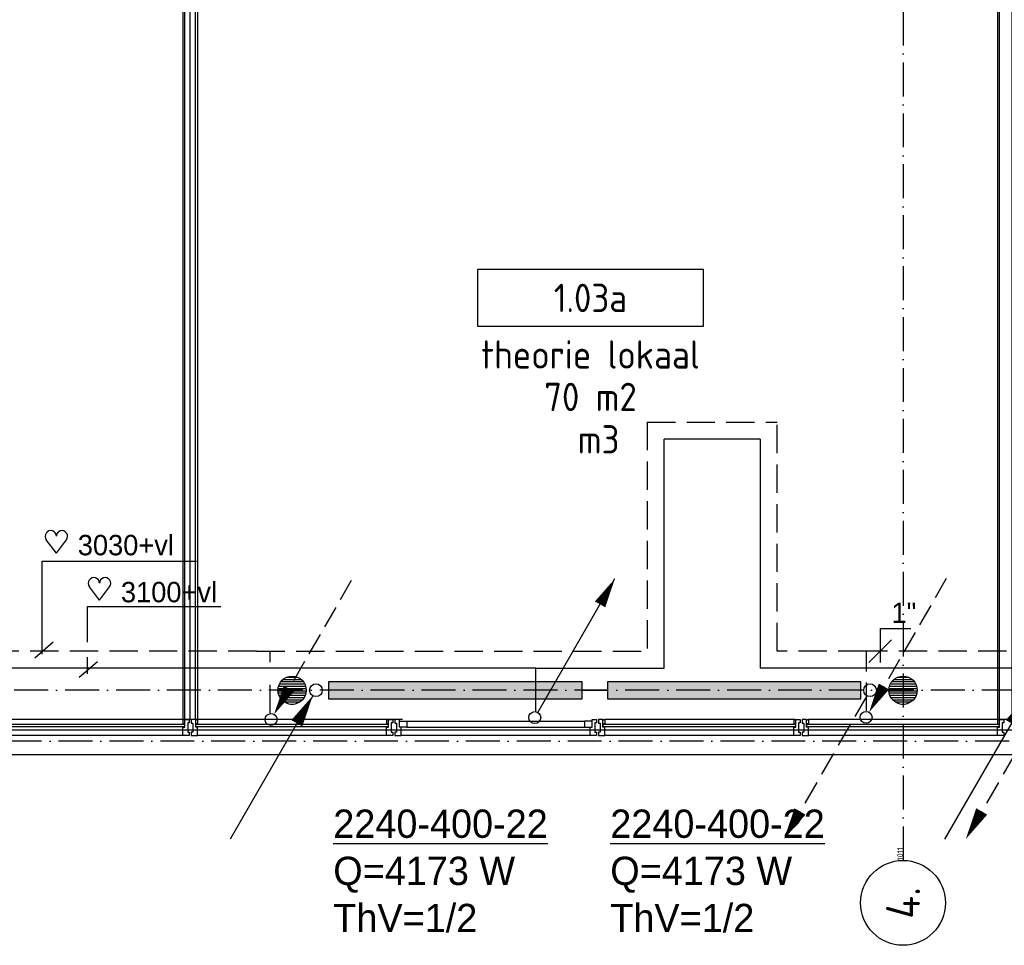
# Model space of a CAD drawing. Extents: x -41378 to 114803, y -24080 to 82188.
# Tile 122 of 137: x 82683 to 91386, y 42823 to 51002. Entities that reach past the tile are written whole.
import ezdxf
from ezdxf.enums import TextEntityAlignment as Align

# ---------------------------------------------------------------- set-up
doc = ezdxf.new("R2010")
doc.units = 0
doc.header["$LTSCALE"] = 50
for name, pattern in [('2322107', [2000, 1000, 1000]), ('2322108', [7, 5, -2]), ('DASHDOT', [9, 6, -1.5, 0, -1.5])]:
    doc.linetypes.add(name, pattern=pattern)
doc.layers.get('0').update_dxf_attribs({"linetype": 'CONTINUOUS'})
for name, color, linetype in [('AL$7----_STRAMIEN', 1, 'DASHDOT'), ('AL21----_BUITENWAND', 4, 'CONTINUOUS'), ('AL22----_BINNENWAND', 7, 'CONTINUOUS'), ('AL28----_KONSTRUKTIE', 3, 'CONTINUOUS'), ('AL31----_BUITENKOZ', 7, 'CONTINUOUS'), ('ALN-----_BLOCKNAAM', 2, 'CONTINUOUS'), ('ALXAA---_GEWBETON', 12, 'CONTINUOUS'), ('ALXOU---_GLAS', 7, 'CONTINUOUS'), ('GEBOUWLABEL', 4, 'CONTINUOUS'), ('INHOUD', 7, 'CONTINUOUS'), ('OMSCHRIJVING', 7, 'CONTINUOUS'), ('OPPERVLAK', 7, 'CONTINUOUS'), ('VOLGNUMMER', 7, 'CONTINUOUS'), ('WI561---', 1, 'CONTINUOUS'), ('WL561---', 4, 'CONTINUOUS'), ('WL561---_AANVOER', 4, 'CONTINUOUS'), ('WL561---_RETOUR', 4, 'CONTINUOUS'), ('WM561---', 1, 'CONTINUOUS'), ('WM570---', 1, 'CONTINUOUS')]:
    doc.layers.add(name, color=color, linetype=linetype)
doc.layers.get('0').freeze()
doc.styles.add('BURO-018', font='BUROFONT.shx', dxfattribs={"height": 90})
doc.styles.add('BURO-025', font='BUROFONT.shx', dxfattribs={"height": 250})
doc.styles.get("Standard").update_dxf_attribs({"font": 'ISOCP'})

# ---------------------------------------------------------------- blocks, each defined once
blk = doc.blocks.new('1011')
at = {"layer": 'AL$7----_STRAMIEN', "color": 7, "linetype": 'CONTINUOUS'}
blk.add_circle((-750, 0), 750, dxfattribs=at)
at = {"layer": 'ALN-----_BLOCKNAAM', "linetype": 'CONTINUOUS'}
blk.add_text('1011', height=100, dxfattribs=at).set_placement((0, 0))
blk = doc.blocks.new('LDV3108')
at = {"color": 0, "linetype": 'CONTINUOUS'}
for p, q in [((6.75, 11.691), (5.813, 10.068)), ((5.438, 9.418), (4.5, 7.794)), ((4.125, 7.145), (3.188, 5.521)), ((2.813, 4.871), (1.875, 3.248)), ((1.5, 2.598), (0.563, 0.974))]:
    blk.add_line(p, q, dxfattribs=at)
blk.add_lwpolyline([(0.25, 0.433, 0, 1, 0), (1.5, 2.598, 1, 1, 0)], format="xyseb", dxfattribs=at)
blk.add_circle((0, 0), 0.5, dxfattribs=at)
blk = doc.blocks.new('LDV1107')
at = {"color": 0, "linetype": 'CONTINUOUS'}
blk.add_line((0.25, 0.433), (6.75, 11.691), dxfattribs=at)
blk.add_lwpolyline([(6.75, 11.691, 0, 1, 0), (5.5, 9.526, 1, 1, 0)], format="xyseb", dxfattribs=at)
blk.add_circle((0, 0), 0.5, dxfattribs=at)
blk = doc.blocks.new('*U321', base_point=(90289.2, 45421.8))
at = {"color": 0, "linetype": 'CONTINUOUS'}
for p, q in [((90289.2, 45621.8), (90289.2, 45321.8)), ((90289.2, 45621.8), (90559.2, 45621.8)), ((90389.2, 45521.8), (90189.2, 45321.8))]:
    blk.add_line(p, q, dxfattribs=at)
at = {"color": 0, "linetype": 'CONTINUOUS', "style": 'BURO-018'}
blk.add_text('1"', height=180, dxfattribs=at).set_placement((90389.2, 45671.8))
blk = doc.blocks.new('HART')
at = {"color": 1}
for q in [(-39.7, 52.4), (39.7, 52.4)]:
    blk.add_line((0, 0), q, dxfattribs=at)
for centre, start, end in [((-22.1, 65.7), 0, 217.1867), ((22.1, 65.7), 322.8133, 180)]:
    blk.add_arc(centre, 22.1, start, end, dxfattribs=at)
blk = doc.blocks.new('GEBOUWLABEL')
at = {"layer": 'VOLGNUMMER'}
blk.add_lwpolyline([(-4, -1), (4, -1), (4, 1), (-4, 1)], close=True, dxfattribs=at)
at = {"color": 0, "linetype": 'BYBLOCK', "flags": 1}
for tag, p in [('OPPERVLAKTESOORT', (0.5, 8)), ('TERREIN', (0.5, 6.5)), ('GEBOUW', (0.5, 5)), ('GEBRUIKSFUNCTIE', (0.5, 3.5)), ('BOUWLAAG', (0.5, 2))]:
    blk.add_attdef(tag, text='', height=1, dxfattribs=at).set_placement(p, align=Align.MIDDLE_CENTER)
blk = doc.blocks.new('LDV4107')
at = {"color": 0, "linetype": 'CONTINUOUS'}
blk.add_line((-0.25, -0.433), (-6.75, -11.691), dxfattribs=at)
blk.add_lwpolyline([(-0.25, -0.433, 0, 1, 0), (-1.5, -2.598, 1, 1, 0)], format="xyseb", dxfattribs=at)
blk.add_circle((0, 0), 0.5, dxfattribs=at)
blk = doc.blocks.new('2322401')
at = {"color": 0, "linetype": 'CONTINUOUS'}
for p, q in [((-0.5, 0.5, 1), (-0.5, 0.5)), ((-0.5, 0.5, 1), (-0.5, -0.5, 1)), ((0.5, 0.5, 1), (-0.5, 0.5, 1)), ((0.5, 0.5), (-0.5, 0.5)), ((-0.5, 0.5), (-0.5, -0.5)), ((0.5, 0.5, 1), (0.5, 0.5)), ((0.5, -0.5, 1), (0.5, 0.5, 1)), ((0.5, -0.5), (0.5, 0.5)), ((-0.5, -0.5, 1), (-0.5, -0.5)), ((-0.5, -0.5, 1), (0.5, -0.5, 1)), ((-0.5, -0.5), (0.5, -0.5)), ((0.5, -0.5, 1), (0.5, -0.5))]:
    blk.add_line(p, q, dxfattribs=at)
blk = doc.blocks.new('CVHATCH1')
at = {"color": 0, "linetype": 'CONTINUOUS'}
blk.add_solid([(-0.5, -0.5), (0.5, -0.5), (-0.5, 0.5), (0.5, 0.5)], dxfattribs=at)
blk = doc.blocks.new('LDV2108')
at = {"color": 0, "linetype": 'CONTINUOUS'}
for p, q in [((-0.25, -0.433), (-1.187, -2.057)), ((-1.562, -2.706), (-2.5, -4.33)), ((-2.875, -4.98), (-3.812, -6.603)), ((-4.187, -7.253), (-5.125, -8.877)), ((-5.5, -9.526), (-6.437, -11.15))]:
    blk.add_line(p, q, dxfattribs=at)
blk.add_lwpolyline([(-6.75, -11.691, 0, 1, 0), (-5.5, -9.526, 1, 1, 0)], format="xyseb", dxfattribs=at)
blk.add_circle((0, 0), 0.5, dxfattribs=at)
blk = doc.blocks.new('CVRINFO2')
at = {"color": 0, "linetype": 'CONTINUOUS', "style": 'BURO-025'}
for tag, p in [('CV_TEXT125', (0, 0)), ('CV_TEXT225', (0, -4.167)), ('CV_TEXT325', (0, -8.333)), ('CV_TEXT425', (0, -12.5))]:
    blk.add_attdef(tag, p, '', height=2.5, dxfattribs=at)

msp = doc.modelspace()

# ---------------------------------------------------------------- linework, layer by layer
at = {"layer": 'AL$7----_STRAMIEN', "color": 1}
for p, q in [((112191.2, 45077.3), (-30903.4, 45077.3)), ((112582.7, 44627.3), (-30110.1, 44627.3))]:
    msp.add_line(p, q, dxfattribs=at)
msp.add_lwpolyline([(90491, 57376.2), (90491, 43573)], dxfattribs=at)
at = {"layer": 'AL21----_BUITENWAND', "color": 8}
for p, q in [((74291, 44727.3), (106691, 44727.3)), ((106691, 44507.3), (74291, 44507.3))]:
    msp.add_line(p, q, dxfattribs=at)
at = {"layer": 'AL22----_BINNENWAND', "color": 8}
msp.add_line((86066, 44817.3), (85916, 44817.3), dxfattribs=at)
for points in [[(84128.5, 44817.3), (84128.5, 54734.6), (84253.5, 54734.6), (84253.5, 44817.3)], [(91328.5, 44817.3), (91328.5, 54734.6), (91453.5, 54734.6), (91453.5, 44817.3)]]:
    msp.add_lwpolyline(points, close=True, dxfattribs=at)
for points in [[(84143.5, 44817.3), (84143.5, 54734.6)], [(84191, 44817.3), (84191, 54734.6)], [(84238.5, 44817.3), (84238.5, 54734.6)], [(91343.5, 44817.3), (91343.5, 54734.6)]]:
    msp.add_lwpolyline(points, dxfattribs=at)
at = {"layer": 'AL28----_KONSTRUKTIE', "color": 8}
for centre in [(85091, 45077.3), (90491, 45077.3)]:
    msp.add_circle(centre, 125, dxfattribs=at)
at = {"layer": 'AL31----_BUITENKOZ', "color": 8}
for p, q in [((84126, 44817.3), (82456, 44817.3)), ((85926, 44817.3), (84256, 44817.3)), ((86106, 44804.3), (87676, 44804.3)), ((86106, 44750.3), (87676, 44750.3)), ((89526, 44817.3), (87856, 44817.3)), ((91326, 44817.3), (89656, 44817.3)), ((84126, 44678.3), (82456, 44678.3)), ((85926, 44678.3), (84256, 44678.3)), ((87726, 44678.3), (86056, 44678.3)), ((89526, 44678.3), (87856, 44678.3)), ((91326, 44678.3), (89656, 44678.3))]:
    msp.add_line(p, q, dxfattribs=at)
at = {"layer": 'AL31----_BUITENKOZ', "color": 8, "linetype": 'CONTINUOUS'}
for p, q in [((84138, 44817.3), (84126, 44817.3)), ((84126, 44817.3), (84126, 44780.3)), ((84126, 44780.3), (84143, 44780.3)), ((84126, 44697.3), (84126, 44750.3)), ((84126, 44750.3), (84143, 44750.3)), ((84138, 44812.3), (84138, 44817.3)), ((84143, 44812.3), (84138, 44812.3)), ((84143, 44817.3), (84182, 44817.3)), ((84143, 44750.3), (84143, 44817.3)), ((84143, 44780.3), (84143, 44812.3)), ((84182, 44787.8), (84168, 44787.8)), ((84168, 44787.8), (84168, 44707.8)), ((84182, 44817.3), (84182, 44811.3)), ((84182, 44811.3), (84182, 44797.3)), ((84182, 44797.3), (84182, 44797.3)), ((84182, 44797.3), (84182, 44787.8)), ((84239, 44817.3), (84200, 44817.3)), ((84200, 44817.3), (84200, 44811.3)), ((84200, 44811.3), (84200, 44797.3)), ((84200, 44797.3), (84200, 44797.3)), ((84200, 44797.3), (84200, 44787.3)), ((84200, 44787.3), (84214, 44787.3)), ((84214, 44787.3), (84214, 44707.3)), ((84239, 44750.3), (84239, 44817.3)), ((84239, 44780.3), (84239, 44812.3)), ((84239, 44812.3), (84244, 44812.3)), ((84256, 44780.3), (84239, 44780.3)), ((84256, 44750.3), (84239, 44750.3)), ((84244, 44812.3), (84244, 44817.3)), ((84244, 44817.3), (84256, 44817.3)), ((84256, 44817.3), (84256, 44780.3)), ((84256, 44697.3), (84256, 44750.3)), ((85938, 44817.3), (85926, 44817.3)), ((85926, 44817.3), (85926, 44780.3)), ((85926, 44780.3), (85943, 44780.3)), ((85926, 44697.3), (85926, 44750.3)), ((85926, 44750.3), (85943, 44750.3)), ((85938, 44812.3), (85938, 44817.3)), ((85943, 44812.3), (85938, 44812.3)), ((85943, 44817.3), (85982, 44817.3)), ((85943, 44750.3), (85943, 44817.3)), ((85943, 44780.3), (85943, 44812.3)), ((85982, 44787.8), (85968, 44787.8)), ((85968, 44787.8), (85968, 44707.8)), ((85982, 44817.3), (85982, 44811.3)), ((85982, 44811.3), (85982, 44797.3)), ((85982, 44797.3), (85982, 44797.3)), ((85982, 44797.3), (85982, 44787.8)), ((86039, 44817.3), (86000, 44817.3)), ((86000, 44817.3), (86000, 44811.3)), ((86000, 44811.3), (86000, 44797.3)), ((86000, 44797.3), (86000, 44797.3)), ((86000, 44797.3), (86000, 44787.3)), ((86000, 44787.3), (86014, 44787.3)), ((86014, 44787.3), (86014, 44707.3)), ((86039, 44750.3), (86039, 44817.3)), ((86039, 44750.3), (86039, 44804.3)), ((86039, 44804.3), (86106, 44804.3)), ((86056, 44750.3), (86039, 44750.3)), ((86106, 44750.3), (86039, 44750.3)), ((86056, 44697.3), (86056, 44750.3)), ((86106, 44804.3), (86106, 44750.3)), ((87743, 44804.3), (87676, 44804.3)), ((87676, 44804.3), (87676, 44750.3)), ((87676, 44750.3), (87743, 44750.3)), ((87726, 44697.3), (87726, 44750.3)), ((87726, 44750.3), (87743, 44750.3)), ((87743, 44817.3), (87782, 44817.3)), ((87743, 44750.3), (87743, 44817.3)), ((87743, 44750.3), (87743, 44804.3)), ((87782, 44787.8), (87768, 44787.8)), ((87768, 44787.8), (87768, 44707.8)), ((87782, 44817.3), (87782, 44811.3)), ((87782, 44811.3), (87782, 44797.3)), ((87782, 44797.3), (87782, 44797.3)), ((87782, 44797.3), (87782, 44787.8)), ((87839, 44817.3), (87800, 44817.3)), ((87800, 44817.3), (87800, 44811.3)), ((87800, 44811.3), (87800, 44797.3)), ((87800, 44797.3), (87800, 44797.3)), ((87800, 44797.3), (87800, 44787.3)), ((87800, 44787.3), (87814, 44787.3)), ((87814, 44787.3), (87814, 44707.3)), ((87839, 44750.3), (87839, 44817.3)), ((87839, 44780.3), (87839, 44812.3)), ((87839, 44812.3), (87844, 44812.3)), ((87856, 44780.3), (87839, 44780.3)), ((87856, 44750.3), (87839, 44750.3)), ((87844, 44812.3), (87844, 44817.3)), ((87844, 44817.3), (87856, 44817.3)), ((87856, 44817.3), (87856, 44780.3)), ((87856, 44697.3), (87856, 44750.3)), ((89538, 44817.3), (89526, 44817.3)), ((89526, 44817.3), (89526, 44780.3)), ((89526, 44780.3), (89543, 44780.3)), ((89526, 44697.3), (89526, 44750.3)), ((89526, 44750.3), (89543, 44750.3)), ((89538, 44812.3), (89538, 44817.3)), ((89543, 44812.3), (89538, 44812.3)), ((89543, 44817.3), (89582, 44817.3)), ((89543, 44750.3), (89543, 44817.3)), ((89543, 44780.3), (89543, 44812.3)), ((89582, 44787.8), (89568, 44787.8)), ((89568, 44787.8), (89568, 44707.8)), ((89582, 44817.3), (89582, 44811.3)), ((89582, 44811.3), (89582, 44797.3)), ((89582, 44797.3), (89582, 44797.3)), ((89582, 44797.3), (89582, 44787.8)), ((89639, 44817.3), (89600, 44817.3)), ((89600, 44817.3), (89600, 44811.3)), ((89600, 44811.3), (89600, 44797.3)), ((89600, 44797.3), (89600, 44797.3)), ((89600, 44797.3), (89600, 44787.3)), ((89600, 44787.3), (89614, 44787.3)), ((89614, 44787.3), (89614, 44707.3)), ((89639, 44750.3), (89639, 44817.3)), ((89639, 44780.3), (89639, 44812.3)), ((89639, 44812.3), (89644, 44812.3)), ((89656, 44780.3), (89639, 44780.3)), ((89656, 44750.3), (89639, 44750.3)), ((89644, 44812.3), (89644, 44817.3)), ((89644, 44817.3), (89656, 44817.3)), ((89656, 44817.3), (89656, 44780.3)), ((89656, 44697.3), (89656, 44750.3)), ((91338, 44817.3), (91326, 44817.3)), ((91326, 44817.3), (91326, 44780.3)), ((91326, 44780.3), (91343, 44780.3)), ((91326, 44697.3), (91326, 44750.3)), ((91326, 44750.3), (91343, 44750.3)), ((91338, 44812.3), (91338, 44817.3)), ((91343, 44812.3), (91338, 44812.3)), ((91343, 44817.3), (91382, 44817.3)), ((91343, 44750.3), (91343, 44817.3)), ((91343, 44780.3), (91343, 44812.3)), ((91382, 44787.8), (91368, 44787.8)), ((91368, 44787.8), (91368, 44707.8)), ((91382, 44817.3), (91382, 44811.3)), ((91382, 44811.3), (91382, 44797.3)), ((91382, 44797.3), (91382, 44797.3)), ((91382, 44797.3), (91382, 44787.8)), ((84126, 44689.3), (84126, 44697.3)), ((84126, 44685.3), (84126, 44689.3)), ((84126, 44678.3), (84126, 44685.3)), ((84163.1, 44678.3), (84126, 44678.3)), ((84182, 44678.3), (84163.1, 44678.3)), ((84168, 44707.8), (84182, 44707.8)), ((84182, 44707.8), (84182, 44697.8)), ((84182, 44697.8), (84182, 44697.8)), ((84182, 44697.8), (84182, 44684.3)), ((84182, 44684.3), (84182, 44678.3)), ((84214, 44707.3), (84200, 44707.3)), ((84200, 44707.3), (84200, 44698.3)), ((84200, 44698.3), (84200, 44698.3)), ((84200, 44698.3), (84200, 44684.3)), ((84200, 44684.3), (84200, 44678.3)), ((84200, 44678.3), (84218.9, 44678.3)), ((84218.9, 44678.3), (84256, 44678.3)), ((84256, 44689.3), (84256, 44697.3)), ((84256, 44685.3), (84256, 44689.3)), ((84256, 44678.3), (84256, 44685.3)), ((85926, 44689.3), (85926, 44697.3)), ((85926, 44685.3), (85926, 44689.3)), ((85926, 44678.3), (85926, 44685.3)), ((85963.1, 44678.3), (85926, 44678.3)), ((85982, 44678.3), (85963.1, 44678.3)), ((85968, 44707.8), (85982, 44707.8)), ((85982, 44707.8), (85982, 44697.8)), ((85982, 44697.8), (85982, 44697.8)), ((85982, 44697.8), (85982, 44684.3)), ((85982, 44684.3), (85982, 44678.3)), ((86014, 44707.3), (86000, 44707.3)), ((86000, 44707.3), (86000, 44698.3)), ((86000, 44698.3), (86000, 44698.3)), ((86000, 44698.3), (86000, 44684.3)), ((86000, 44684.3), (86000, 44678.3)), ((86000, 44678.3), (86018.9, 44678.3)), ((86018.9, 44678.3), (86056, 44678.3)), ((86056, 44689.3), (86056, 44697.3)), ((86056, 44685.3), (86056, 44689.3)), ((86056, 44678.3), (86056, 44685.3)), ((87726, 44689.3), (87726, 44697.3)), ((87726, 44685.3), (87726, 44689.3)), ((87726, 44678.3), (87726, 44685.3)), ((87763.1, 44678.3), (87726, 44678.3)), ((87782, 44678.3), (87763.1, 44678.3)), ((87768, 44707.8), (87782, 44707.8)), ((87782, 44707.8), (87782, 44697.8)), ((87782, 44697.8), (87782, 44697.8)), ((87782, 44697.8), (87782, 44684.3)), ((87782, 44684.3), (87782, 44678.3)), ((87814, 44707.3), (87800, 44707.3)), ((87800, 44707.3), (87800, 44698.3)), ((87800, 44698.3), (87800, 44698.3)), ((87800, 44698.3), (87800, 44684.3)), ((87800, 44684.3), (87800, 44678.3)), ((87800, 44678.3), (87818.9, 44678.3)), ((87818.9, 44678.3), (87856, 44678.3)), ((87856, 44689.3), (87856, 44697.3)), ((87856, 44685.3), (87856, 44689.3)), ((87856, 44678.3), (87856, 44685.3)), ((89526, 44689.3), (89526, 44697.3)), ((89526, 44685.3), (89526, 44689.3)), ((89526, 44678.3), (89526, 44685.3)), ((89563.1, 44678.3), (89526, 44678.3)), ((89582, 44678.3), (89563.1, 44678.3)), ((89568, 44707.8), (89582, 44707.8)), ((89582, 44707.8), (89582, 44697.8)), ((89582, 44697.8), (89582, 44697.8)), ((89582, 44697.8), (89582, 44684.3)), ((89582, 44684.3), (89582, 44678.3)), ((89614, 44707.3), (89600, 44707.3)), ((89600, 44707.3), (89600, 44698.3)), ((89600, 44698.3), (89600, 44698.3)), ((89600, 44698.3), (89600, 44684.3)), ((89600, 44684.3), (89600, 44678.3)), ((89600, 44678.3), (89618.9, 44678.3)), ((89618.9, 44678.3), (89656, 44678.3)), ((89656, 44689.3), (89656, 44697.3)), ((89656, 44685.3), (89656, 44689.3)), ((89656, 44678.3), (89656, 44685.3)), ((91326, 44689.3), (91326, 44697.3)), ((91326, 44685.3), (91326, 44689.3)), ((91326, 44678.3), (91326, 44685.3)), ((91363.1, 44678.3), (91326, 44678.3)), ((91382, 44678.3), (91363.1, 44678.3)), ((91368, 44707.8), (91382, 44707.8)), ((91382, 44707.8), (91382, 44697.8)), ((91382, 44697.8), (91382, 44697.8)), ((91382, 44697.8), (91382, 44684.3)), ((91382, 44684.3), (91382, 44678.3))]:
    msp.add_line(p, q, dxfattribs=at)
at = {"layer": 'ALXAA---_GEWBETON', "color": 8}
for p, q in [((85010.6, 45173), (85171.4, 45173)), ((85043.7, 45193), (85138.3, 45193)), ((90410.6, 45173), (90571.4, 45173)), ((90443.7, 45193), (90538.3, 45193)), ((84967, 45093), (85215, 45093)), ((84971.2, 45113), (85210.8, 45113)), ((84979.1, 45133), (85202.9, 45133)), ((84991.5, 45153), (85190.5, 45153)), ((90367, 45093), (90615, 45093)), ((90371.2, 45113), (90610.8, 45113)), ((90379.1, 45133), (90602.9, 45133)), ((90391.5, 45153), (90590.5, 45153)), ((84966.1, 45073), (85215.9, 45073)), ((84968.4, 45053), (85213.6, 45053)), ((84974.1, 45033), (85207.9, 45033)), ((84983.8, 45013), (85198.2, 45013)), ((90366.1, 45073), (90615.9, 45073)), ((90368.4, 45053), (90613.6, 45053)), ((90374.1, 45033), (90607.9, 45033)), ((90383.8, 45013), (90598.2, 45013)), ((84998.7, 44993), (85183.3, 44993)), ((85022.1, 44973), (85159.9, 44973)), ((85077.7, 44953), (85104.3, 44953)), ((90398.7, 44993), (90583.3, 44993)), ((90422.1, 44973), (90559.9, 44973)), ((90477.7, 44953), (90504.3, 44953))]:
    msp.add_line(p, q, dxfattribs=at)
at = {"layer": 'ALXOU---_GLAS', "color": 8}
for p, q in [((82441, 44778.3), (84141, 44778.3)), ((84141, 44752.3), (82441, 44752.3)), ((84141, 44778.3), (84141, 44752.3)), ((84241, 44752.3), (84241, 44778.3)), ((84241, 44778.3), (85941, 44778.3)), ((85941, 44752.3), (84241, 44752.3)), ((85941, 44778.3), (85941, 44752.3)), ((87841, 44752.3), (87841, 44778.3)), ((87841, 44778.3), (89541, 44778.3)), ((89541, 44752.3), (87841, 44752.3)), ((89541, 44778.3), (89541, 44752.3)), ((89641, 44752.3), (89641, 44778.3)), ((89641, 44778.3), (91341, 44778.3)), ((91341, 44752.3), (89641, 44752.3)), ((91341, 44778.3), (91341, 44752.3))]:
    msp.add_line(p, q, dxfattribs=at)
at = {"layer": 'WL561---_AANVOER', "linetype": '2322107'}
for p, q in [((88379.4, 45271.4), (88379.4, 47296.6)), ((89229, 47296.6), (88379.4, 47296.6)), ((89229, 47296.6), (89229, 45271.4)), ((87246.8, 45271.4), (81820.5, 45271.4)), ((87246.8, 44890), (87246.8, 45271.4)), ((87246.8, 45271.4), (88379.4, 45271.4)), ((89710.1, 45271.4), (89229, 45271.4)), ((92626.7, 45271.4), (89710.1, 45271.4)), ((87653.9, 45077.2), (87879.4, 45077.2))]:
    msp.add_line(p, q, dxfattribs=at)
at = {"layer": 'WL561---_RETOUR', "linetype": '2322108'}
for p, q in [((88229, 47447), (88229, 45421.8)), ((88229, 47447), (89379.4, 47447)), ((89379.4, 45421.8), (89379.4, 47447)), ((84776.1, 45421.8), (79133.2, 45421.8)), ((84776.1, 45421.8), (88229, 45421.8)), ((84896.1, 45325.7), (84896.1, 45421.8)), ((90167.5, 45421.8), (89379.4, 45421.8)), ((90167.5, 44894.7), (90167.5, 45421.8)), ((95605.4, 45421.8), (90167.5, 45421.8)), ((90167.5, 45243.3), (90167.5, 45350.5)), ((84896.1, 44875.7), (84896.1, 45193.8))]:
    msp.add_line(p, q, dxfattribs=at)
at = {"layer": 'WM561---'}
for p, q in [((82882.9, 45396), (82882.9, 46217.8)), ((82882.9, 46217.8), (84246, 46217.8)), ((83283.2, 45817.7), (84462.3, 45817.7)), ((83283.2, 45501.8), (83283.2, 45817.7)), ((82818, 45363.6), (82980.3, 45504.2)), ((83283.2, 45223), (83283.2, 45369)), ((83208.7, 45191.8), (83371, 45332.3))]:
    msp.add_line(p, q, dxfattribs=at)

# ---------------------------------------------------------------- block references
at = {"layer": 'AL$7----_STRAMIEN'}
ref = msp.add_blockref('1011', (90491, 43573), dxfattribs=dict(at, xscale=0.5, yscale=0.5, zscale=0.5, rotation=90))
ref.add_attrib('STR-NAAM', '4.', dxfattribs={"color": 3, "linetype": 'CONTINUOUS', "height": 300, "rotation": 90}).set_placement((90491, 43198), align=Align.MIDDLE)
at = {"layer": 'GEBOUWLABEL', "color": 8}
ref = msp.add_blockref('GEBOUWLABEL', (87728.5, 48543.9), dxfattribs=dict(at, xscale=250, yscale=250, zscale=250))
ref.add_attrib('VOLGNUMMER', '1.03a', dxfattribs={"layer": 'VOLGNUMMER', "color": 0, "linetype": 'BYBLOCK', "height": 250}).set_placement((87728.5, 48543.9), align=Align.MIDDLE_CENTER)
ref.add_attrib('OMSCHRIJVING', 'theorie lokaal', dxfattribs={"layer": 'OMSCHRIJVING', "color": 0, "linetype": 'BYBLOCK', "height": 250}).set_placement((87728.5, 48043.9), align=Align.MIDDLE_CENTER)
ref.add_attrib('OPPERVLAK', '70 m2', dxfattribs={"layer": 'OPPERVLAK', "color": 0, "linetype": 'BYBLOCK', "height": 250}).set_placement((87728.5, 47668.9), align=Align.MIDDLE_CENTER)
ref.add_attrib('INHOUD', ' m3', dxfattribs={"layer": 'INHOUD', "color": 0, "linetype": 'BYBLOCK', "height": 250}).set_placement((87728.5, 47293.9), align=Align.MIDDLE_CENTER)
at = {"layer": 'WI561---'}
ref = msp.add_blockref('CVRINFO2', (85454.8, 43772.5), dxfattribs=dict(at, xscale=100, yscale=100, zscale=100))
ref.add_attrib('CV_TEXT125', '%%u2240-400-22', (85454.8, 43772.5), dxfattribs={"layer": '0', "color": 2, "linetype": 'CONTINUOUS', "height": 250, "style": 'BURO-025'})
ref.add_attrib('CV_TEXT225', 'Q=4173 W', (85454.8, 43355.8), dxfattribs={"layer": '0', "color": 2, "linetype": 'CONTINUOUS', "height": 250, "style": 'BURO-025'})
ref.add_attrib('CV_TEXT325', 'ThV=1/2', (85454.8, 42939.2), dxfattribs={"layer": '0', "color": 2, "linetype": 'CONTINUOUS', "height": 250, "style": 'BURO-025'})
ref = msp.add_blockref('CVRINFO2', (87903.4, 43772.5), dxfattribs=dict(at, xscale=100, yscale=100, zscale=100))
ref.add_attrib('CV_TEXT125', '%%u2240-400-22', (87903.4, 43772.5), dxfattribs={"layer": '0', "color": 2, "linetype": 'CONTINUOUS', "height": 250, "style": 'BURO-025'})
ref.add_attrib('CV_TEXT225', 'Q=4173 W', (87903.4, 43355.8), dxfattribs={"layer": '0', "color": 2, "linetype": 'CONTINUOUS', "height": 250, "style": 'BURO-025'})
ref.add_attrib('CV_TEXT325', 'ThV=1/2', (87903.4, 42939.2), dxfattribs={"layer": '0', "color": 2, "linetype": 'CONTINUOUS', "height": 250, "style": 'BURO-025'})
at = {"layer": 'WL561---', "xscale": 2240, "yscale": 150}
for name, p, zscale, rotation in [('2322401', (86533.9, 45077.2), 400, 180.0000000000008), ('CVHATCH1', (86533.9, 45077.2), 2240, 180.0000000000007), ('2322401', (88999.4, 45077.2), 400, 180.0000000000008), ('CVHATCH1', (88999.4, 45077.2), 2240, 180.0000000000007)]:
    msp.add_blockref(name, p, dxfattribs=dict(at, zscale=zscale, rotation=rotation))
at = {"layer": 'WL561---_AANVOER', "color": 2, "xscale": 105, "yscale": 105, "zscale": 105}
msp.add_blockref('LDV1107', (87236, 44835.6), dxfattribs=at)
at = {"layer": 'WL561---_RETOUR', "color": 2}
for name, p, xscale, yscale, zscale in [('LDV3108', (84905.3, 44818.5), 105, 105, 105), ('LDV3108', (90164.8, 44837.5), 105, 105, 105), ('LDV4107', (85301.8, 45077.3), 112.5, 112.5, 112.5), ('LDV2108', (90199.6, 45077.3), 112.5, 112.5, 112.5), ('LDV4107', (91617.4, 45077.5), 112.5, 112.5, 112.5), ('LDV2108', (91805.7, 45077.3), 112.5, 112.5, 112.5)]:
    msp.add_blockref(name, p, dxfattribs=dict(at, xscale=xscale, yscale=yscale, zscale=zscale))
at = {"layer": 'WM561---'}
msp.add_blockref('*U321', (90289.2, 45421.8), dxfattribs=at)
at = {"layer": 'WM570---', "xscale": 2.25, "yscale": 2.25, "zscale": 2.25}
for p in [(83007.1, 46289.5), (83388.4, 45874.2)]:
    msp.add_blockref('HART', p, dxfattribs=at)

# ---------------------------------------------------------------- texts
at = {"layer": 'WM570---', "color": 1, "style": 'BURO-018'}
for s, p in [('3030+vl', (83196.5, 46269.4)), ('3100+vl', (83577.8, 45854.1))]:
    msp.add_text(s, height=180, dxfattribs=at).set_placement(p)

doc.saveas('drawing.dxf')
